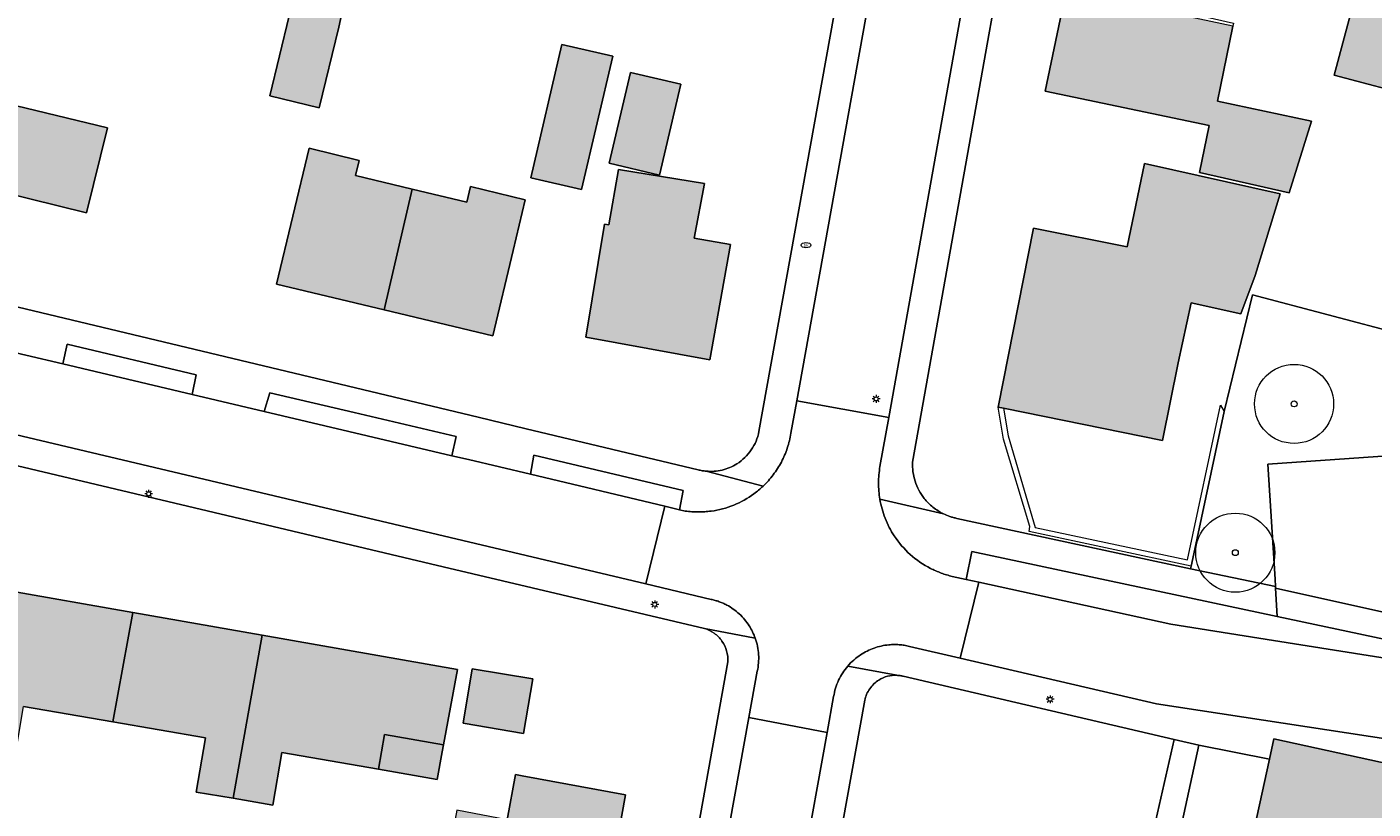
# Model space of a CAD drawing. Header units: metres. Extents: x 187482 to 189800, y 333582 to 335019.
# Tile 38 of 256: x 187979 to 188064, y 333666 to 333716. Entities that reach past the tile are written whole.
import ezdxf
from ezdxf.enums import TextEntityAlignment as Align

# ---------------------------------------------------------------- set-up
doc = ezdxf.new("R2010")
doc.units = ezdxf.units.M
doc.layers.get('0').update_dxf_attribs({"color": 252, "lineweight": 18})
for name, color, linetype, lineweight in [('B-WE-GR-BEPLANTING_CULTUUR_HEESTERS-GV', 252, 'Continuous', 18), ('B-WE-GR-BOOM-S', 252, 'Continuous', 18), ('B-WE-GR-HAAG-G', 252, 'GR-HAAG1-SO', 18), ('B-WE-IE-MEUBILAIR-S', 252, 'Continuous', 18), ('B-WE-IE-TERREINAFSCHEIDING_KUNSTMATIG_MUUR-G', 252, 'IE-TERREINAFSCHEIDING_KUNSTMATIG-SO', 18), ('B-WE-OG-BEBOUWING-GV', 252, 'Continuous', 18), ('B-WE-OG-TERREIN_ERF-GV', 252, 'Continuous', 18), ('B-WE-VH-GESLOTENVERHARDING_ASFALT-GV', 252, 'Continuous', 18), ('B-WE-VH-OPENVERHARDING_BETONSTRAATSTEEN-GV', 252, 'Continuous', 18), ('B-WE-VH-OPENVERHARDING_TEGEL-GV', 252, 'Continuous', 18)]:
    doc.layers.add(name, color=color, linetype=linetype, lineweight=lineweight)
doc.layers.add('B-WE-OG-BEBOUWING-V', color=7, linetype='Continuous', lineweight=18, true_color=0xf0f0f0)
doc.styles.add('NLCS-ISO', font='NLCS-ISO.ttf')
doc.linetypes.add('GR-HAAG1-SO', pattern='A,6,[176,NLCS.SHX,S=0.125,R=0,X=0,Y=0],-2', length=8)
doc.linetypes.add('IE-TERREINAFSCHEIDING_KUNSTMATIG-SO', pattern='A,4,[82,NLCS.SHX,S=0.75,R=90,X=0,Y=0],4,-2', length=10)

# ---------------------------------------------------------------- blocks, each defined once
blk = doc.blocks.new('SIE-MEUBILAIR_PAAL_LICHTMAST-SO')
for points in [[(-0.62, 0), (-1, 0)], [(-0.71, 0.71), (-0.44, 0.44)], [(0, 1), (0, 0.62)], [(0.44, 0.44), (0.71, 0.71)], [(1, 0), (0.62, 0)], [(-0.71, -0.71), (-0.44, -0.44)], [(0, -0.62), (0, -1)], [(0.44, -0.44), (0.71, -0.71)]]:
    blk.add_lwpolyline(points)
blk.add_circle((0, 0), 0.5)
blk = doc.blocks.new('SIE-MEUBILAIR_PUT_BRANDKRAAN-SO')
blk.add_ellipse((0, 0), major_axis=(1.25, 0), ratio=0.54)
at = {"style": 'NLCS-ISO'}
blk.add_text('bk', height=0.75, dxfattribs=at).set_placement((0.03, 0), align=Align.MIDDLE_CENTER)
blk = doc.blocks.new('SGR-BOOM_GBKN-SO')
at = {"color": 0, "linetype": 'ByBlock', "lineweight": 18}
for radius in [2, 0.15]:
    blk.add_circle((0, 0), radius, dxfattribs=at)

msp = doc.modelspace()

# ---------------------------------------------------------------- hatches: boundary and pattern name
at = {"layer": 'B-WE-OG-BEBOUWING-V'}
h = msp.add_hatch(color=256, dxfattribs=at)
h.dxf.hatch_style = 1
h.paths.add_polyline_path([(188069.38, 333718.464), (188080.873, 333715.413), (188082.242, 333721.052), (188081.875, 333721.154), (188083.322, 333726.343), (188075.44, 333728.537), (188076.97, 333734.349), (188072.162, 333735.766), (188068.804, 333736.756), (188068.676, 333736.43), (188068.636, 333736.282), (188065.817, 333725.863), (188065.548, 333725.927), (188065.493, 333725.723), (188061.954, 333712.478), (188067.389, 333711.053)], flags=17)
h = msp.add_hatch(color=256, dxfattribs=at)
h.dxf.hatch_style = 1
h.paths.add_polyline_path([(187997.782, 333710.405), (187999.019, 333715.511), (187999.577, 333718.065), (187996.588, 333718.789), (187995.893, 333716.239), (187994.663, 333711.161)], flags=17)
h = msp.add_hatch(color=256, dxfattribs=at)
h.dxf.hatch_style = 1
h.paths.add_polyline_path([(188045.022, 333717.828), (188043.692, 333711.468), (188054.068, 333709.299), (188053.445, 333706.319), (188059.124, 333705.033), (188060.518, 333709.559), (188054.576, 333710.827), (188054.773, 333711.752), (188055.553, 333715.582)], flags=17)
h = msp.add_hatch(color=256, dxfattribs=at)
h.dxf.hatch_style = 1
h.paths.add_polyline_path([(188011.165, 333705.984), (188014.369, 333705.238), (188016.355, 333713.669), (188013.128, 333714.42)], flags=17)
h = msp.add_hatch(color=256, dxfattribs=at)
h.dxf.hatch_style = 1
h.paths.add_polyline_path([(187961.849, 333706.353), (187968.5, 333704.753), (187968.572, 333705.014), (187970.849, 333704.446), (187970.695, 333703.794), (187971.999, 333703.487), (187972.103, 333703.874), (187975.192, 333703.105), (187975.798, 333705.558), (187983.07, 333703.77), (187984.39, 333709.138), (187963.73, 333714.133)], flags=17)
h = msp.add_hatch(color=256, dxfattribs=at)
h.dxf.hatch_style = 1
h.paths.add_polyline_path([(188019.308, 333706.162), (188020.66, 333711.9), (188017.464, 333712.653), (188016.113, 333706.915)], flags=17)
h = msp.add_hatch(color=256, dxfattribs=at)
h.dxf.hatch_style = 1
h.paths.add_polyline_path([(188003.66, 333705.268), (188000.086, 333706.13), (188000.316, 333707.09), (187997.143, 333707.855), (187995.094, 333699.249), (188001.894, 333697.63)], flags=17)
h = msp.add_hatch(color=256, dxfattribs=at)
h.dxf.hatch_style = 1
h.paths.add_polyline_path([(188016.1, 333703.011), (188015.82, 333703.061), (188014.639, 333695.908), (188022.489, 333694.471), (188023.795, 333701.765), (188021.491, 333702.163), (188022.145, 333705.616), (188016.71, 333706.515)], flags=17)
h = msp.add_hatch(color=256, dxfattribs=at)
h.dxf.hatch_style = 1
h.paths.add_polyline_path([(188056.97, 333699.812), (188058.543, 333704.973), (188049.964, 333706.881), (188048.875, 333701.626), (188042.956, 333702.793), (188040.723, 333691.471), (188041.044, 333691.407), (188051.1, 333689.38), (188052.088, 333694.281), (188052.928, 333698.083), (188056.069, 333697.389)], flags=17)
h = msp.add_hatch(color=256, dxfattribs=at)
h.dxf.hatch_style = 1
h.paths.add_polyline_path([(188003.66, 333705.268), (188001.894, 333697.63), (188008.765, 333695.994), (188010.048, 333701.384), (188010.812, 333704.591), (188007.357, 333705.428), (188007.118, 333704.434)], flags=17)
h = msp.add_hatch(color=256, dxfattribs=at)
h.dxf.hatch_style = 1
h.paths.add_polyline_path([(187976.085, 333669.441), (187978.49, 333669.03), (187979.09, 333672.539), (187984.735, 333671.572), (187985.991, 333678.493), (187977.84, 333679.92)], flags=17)
h = msp.add_hatch(color=256, dxfattribs=at)
h.dxf.hatch_style = 1
h.paths.add_polyline_path([(187992.334, 333666.739), (187994.181, 333677.058), (187985.991, 333678.493), (187984.735, 333671.572), (187990.598, 333670.567), (187990.006, 333667.137)], flags=17)
h = msp.add_hatch(color=256, dxfattribs=at)
h.dxf.hatch_style = 1
h.paths.add_polyline_path([(188005.638, 333670.129), (188001.91, 333670.782), (188001.525, 333668.586), (188005.25, 333667.933), (188005.556, 333669.679)], flags=16)
h.paths.add_polyline_path([(187992.334, 333666.739), (187994.842, 333666.311), (187995.424, 333669.627), (188001.525, 333668.586), (188001.91, 333670.782), (188005.638, 333670.129), (188006.528, 333674.896), (187994.181, 333677.058)], flags=17)
h = msp.add_hatch(color=256, dxfattribs=at)
h.dxf.hatch_style = 1
h.paths.add_polyline_path([(188006.889, 333671.487), (188010.711, 333670.849), (188011.285, 333674.287), (188007.464, 333674.926)], flags=17)
h = msp.add_hatch(color=256, dxfattribs=at)
h.dxf.hatch_style = 1
h.paths.add_polyline_path([(188005.536, 333660.839), (188015.706, 333658.894), (188017.157, 333666.966), (188010.616, 333668.16), (188010.196, 333668.236), (188009.664, 333665.388), (188006.496, 333665.98)], flags=17)
h.paths.add_polyline_path([(188005.638, 333670.129), (188001.91, 333670.782), (188001.525, 333668.586), (188005.25, 333667.933), (188005.556, 333669.679)], flags=16)
h = msp.add_hatch(color=256, dxfattribs=at)
h.dxf.hatch_style = 1
h.paths.add_polyline_path([(188080.727, 333665.558), (188072.896, 333667.269), (188070.696, 333656.996), (188064.717, 333658.321), (188066.914, 333668.577), (188058.148, 333670.493), (188057.868, 333669.214), (188053.004, 333646.963), (188054.557, 333646.598), (188053.959, 333644.001), (188052.832, 333639.261), (188053.817, 333639.034), (188065.744, 333636.338), (188067.287, 333643.6), (188071.734, 333642.553), (188076.381, 333642.554), (188091.39, 333639.954), (188091.981, 333643.158), (188076.854, 333645.788)], flags=17)

# ---------------------------------------------------------------- linework, layer by layer
at = {"layer": 'B-WE-GR-BEPLANTING_CULTUUR_HEESTERS-GV', "flags": 128}
for points in [[(188091.189, 333679.685), (188098.334, 333680.209), (188103.368, 333679.903), (188103.435, 333680.325), (188103.301, 333680.352), (188103.289, 333680.078), (188097.773, 333681.274), (188097.657, 333680.818), (188087.139, 333683.169), (188085.221, 333684.885), (188085.861, 333689.188), (188086.26, 333690.743), (188085.515, 333690.998), (188056.794, 333698.58), (188055.007, 333691.201), (188053.022, 333681.912), (188052.917, 333681.422), (188052.883, 333681.262), (188058.25, 333680.146), (188058.222, 333680.604), (188057.776, 333687.879), (188082.871, 333689.63), (188083.628, 333679.152)], [(187981.584, 333694.21), (187989.762, 333692.285), (187989.999, 333693.522), (187981.853, 333695.458)], [(187994.314, 333691.213), (188006.176, 333688.409), (188006.449, 333689.629), (188000, 333691.132), (187994.653, 333692.378)], [(188011.136, 333687.232), (188019.634, 333685.215), (188020.574, 333684.992), (188020.805, 333686.198), (188011.361, 333688.442)], [(188039.492, 333680.408), (188051.624, 333677.759), (188058.119, 333676.722), (188072.619, 333674.424), (188072.761, 333675.182), (188058.367, 333678.246), (188039.052, 333682.357), (188038.702, 333680.58)]]:
    msp.add_lwpolyline(points, close=True, dxfattribs=at)
at = {"layer": 'B-WE-GR-HAAG-G', "ltscale": 0.2, "flags": 128}
for points in [[(188030.092, 333714.944), (188025.593, 333689.937)], [(188022.252, 333687.429), (188022.189, 333687.435), (188022.127, 333687.442), (188022.064, 333687.451), (188022.002, 333687.461), (188021.94, 333687.473), (188021.879, 333687.485), (188021.817, 333687.499), (188021.756, 333687.514), (188010.873, 333690.116)]]:
    msp.add_lwpolyline(points, dxfattribs=at)
at = {"layer": 'B-WE-GR-HAAG-G', "ltscale": 0.2}
for points in [[(188025.593, 333689.937, -0.102998), (188025.105, 333688.773)], [(188025.105, 333688.773, -0.102632), (188024.197, 333687.898)], [(188024.197, 333687.898, -0.082224), (188023.263, 333687.503)], [(188023.263, 333687.503, -0.08118), (188022.252, 333687.429)]]:
    msp.add_lwpolyline(points, format="xyb", dxfattribs=at)
at = {"layer": 'B-WE-IE-TERREINAFSCHEIDING_KUNSTMATIG_MUUR-G', "ltscale": 0.2, "flags": 128}
for points in [[(188052.917, 333681.422), (188042.677, 333683.611), (188042.708, 333683.924), (188041.063, 333689.453), (188040.723, 333691.471)], [(188041.044, 333691.407), (188041.339, 333689.664), (188043.064, 333683.867), (188052.681, 333681.818), (188054.765, 333691.598), (188055.007, 333691.201)], [(188055.007, 333691.201), (188053.022, 333681.912), (188052.917, 333681.422)]]:
    msp.add_lwpolyline(points, dxfattribs=at)
at = {"layer": 'B-WE-OG-BEBOUWING-GV', "flags": 128}
for points in [[(188069.38, 333718.464), (188080.873, 333715.413), (188082.242, 333721.052), (188081.875, 333721.154), (188083.322, 333726.343), (188075.44, 333728.537), (188076.97, 333734.349), (188072.162, 333735.766), (188068.804, 333736.756), (188068.676, 333736.43), (188068.636, 333736.282), (188065.817, 333725.863), (188065.548, 333725.927), (188065.493, 333725.723), (188061.954, 333712.478), (188067.389, 333711.053)], [(187997.782, 333710.405), (187999.019, 333715.511), (187999.577, 333718.065), (187996.588, 333718.789), (187995.893, 333716.239), (187994.663, 333711.161)], [(188045.022, 333717.828), (188043.692, 333711.468), (188054.068, 333709.299), (188053.445, 333706.319), (188059.124, 333705.033), (188060.518, 333709.559), (188054.576, 333710.827), (188054.773, 333711.752), (188055.553, 333715.582)], [(188011.165, 333705.984), (188014.369, 333705.238), (188016.355, 333713.669), (188013.128, 333714.42)], [(187961.849, 333706.353), (187968.5, 333704.753), (187968.572, 333705.014), (187970.849, 333704.446), (187970.695, 333703.794), (187971.999, 333703.487), (187972.103, 333703.874), (187975.192, 333703.105), (187975.798, 333705.558), (187983.07, 333703.77), (187984.39, 333709.138), (187963.73, 333714.133)], [(188019.308, 333706.162), (188020.66, 333711.9), (188017.464, 333712.653), (188016.113, 333706.915)], [(188003.66, 333705.268), (188000.086, 333706.13), (188000.316, 333707.09), (187997.143, 333707.855), (187995.094, 333699.249), (188001.894, 333697.63)], [(188016.1, 333703.011), (188015.82, 333703.061), (188014.639, 333695.908), (188022.489, 333694.471), (188023.795, 333701.765), (188021.491, 333702.163), (188022.145, 333705.616), (188016.71, 333706.515)], [(188056.97, 333699.812), (188058.543, 333704.973), (188049.964, 333706.881), (188048.875, 333701.626), (188042.956, 333702.793), (188040.723, 333691.471), (188041.044, 333691.407), (188051.1, 333689.38), (188052.088, 333694.281), (188052.928, 333698.083), (188056.069, 333697.389)], [(188003.66, 333705.268), (188001.894, 333697.63), (188008.765, 333695.994), (188010.048, 333701.384), (188010.812, 333704.591), (188007.357, 333705.428), (188007.118, 333704.434)], [(187976.085, 333669.441), (187978.49, 333669.03), (187979.09, 333672.539), (187984.735, 333671.572), (187985.991, 333678.493), (187977.84, 333679.92)], [(187992.334, 333666.739), (187994.181, 333677.058), (187985.991, 333678.493), (187984.735, 333671.572), (187990.598, 333670.567), (187990.006, 333667.137)], [(187992.334, 333666.739), (187994.842, 333666.311), (187995.424, 333669.627), (188001.525, 333668.586), (188001.91, 333670.782), (188005.638, 333670.129), (188006.528, 333674.896), (187994.181, 333677.058)], [(188006.889, 333671.487), (188010.711, 333670.849), (188011.285, 333674.287), (188007.464, 333674.926)], [(188005.638, 333670.129), (188001.91, 333670.782), (188001.525, 333668.586), (188005.25, 333667.933), (188005.556, 333669.679)], [(188080.727, 333665.558), (188072.896, 333667.269), (188070.696, 333656.996), (188064.717, 333658.321), (188066.914, 333668.577), (188058.148, 333670.493), (188057.868, 333669.214), (188053.004, 333646.963), (188054.557, 333646.598), (188053.959, 333644.001), (188052.832, 333639.261), (188053.817, 333639.034), (188065.744, 333636.338), (188067.287, 333643.6), (188071.734, 333642.553), (188076.381, 333642.554), (188091.39, 333639.954), (188091.981, 333643.158), (188076.854, 333645.788)], [(188005.536, 333660.839), (188015.706, 333658.894), (188017.157, 333666.966), (188010.616, 333668.16), (188010.196, 333668.236), (188009.664, 333665.388), (188006.496, 333665.98)]]:
    msp.add_lwpolyline(points, close=True, dxfattribs=at)
at = {"layer": 'B-WE-OG-TERREIN_ERF-GV', "flags": 128}
for points in [[(188072.684, 333842.652), (188057.233, 333792.15), (188055.316, 333785.885), (188051.953, 333773.327), (188048.856, 333760.701), (188046.928, 333751.931), (188045.15, 333743.129), (188035.3, 333688.004)], [(188025.593, 333689.937), (188030.092, 333714.944), (188035.485, 333744.917), (188037.18, 333753.907), (188039.2, 333762.83)], [(188067.389, 333711.053), (188061.954, 333712.478), (188065.493, 333725.723)], [(187953.521, 333703.828), (188007.844, 333690.84), (188010.873, 333690.116), (188021.756, 333687.514), (188021.817, 333687.499), (188021.879, 333687.485), (188021.94, 333687.473), (188022.002, 333687.461), (188022.064, 333687.451), (188022.127, 333687.442), (188022.189, 333687.435), (188022.252, 333687.429)], [(188038.099, 333684.446), (188050.919, 333681.67), (188052.883, 333681.262), (188052.917, 333681.422), (188053.022, 333681.912), (188055.007, 333691.201), (188056.794, 333698.58), (188085.515, 333690.998)], [(188022.137, 333677.484), (188005.616, 333681.372), (187950.529, 333694.451)], [(188037.253, 333684.732), (188037.355, 333684.685), (188037.457, 333684.64), (188037.562, 333684.6), (188037.667, 333684.562)], [(187977.84, 333679.92), (187985.991, 333678.493), (187994.181, 333677.058), (188006.528, 333674.896), (188005.638, 333670.129), (188005.556, 333669.679), (188005.25, 333667.933), (188001.525, 333668.586), (187995.424, 333669.627), (187994.842, 333666.311), (187992.334, 333666.739), (187990.006, 333667.137), (187990.598, 333670.567), (187984.735, 333671.572), (187979.09, 333672.539)], [(188007.258, 333583.97), (188023.621, 333675.367)], [(188034.618, 333674.479), (188034.567, 333674.489), (188034.516, 333674.497), (188034.464, 333674.504), (188034.412, 333674.51), (188034.361, 333674.514), (188034.309, 333674.518)], [(188068.994, 333616.778), (188048.268, 333620.483), (188047.612, 333617.276), (188043.919, 333618.031), (188044.576, 333621.238), (188043.296, 333621.574), (188045.734, 333632.533), (188043.796, 333632.803), (188044.043, 333634.659), (188039.92, 333635.523), (188040.399, 333637.812), (188041.014, 333640.748), (188045.519, 333639.804), (188046.683, 333647.212), (188042.464, 333648.071), (188042.968, 333650.545), (188043.517, 333653.236), (188047.736, 333652.376), (188051.847, 333670.468), (188034.719, 333674.455)], [(188009.664, 333665.388), (188010.196, 333668.236), (188010.616, 333668.16), (188017.157, 333666.966), (188015.706, 333658.894)]]:
    msp.add_lwpolyline(points, dxfattribs=at)
for points in [[(188054.068, 333709.299), (188043.692, 333711.468), (188045.022, 333717.828), (188046.391, 333724.376), (188058.056, 333721.938), (188058.324, 333723.19), (188060.828, 333722.655), (188060.472, 333720.991), (188059.239, 333720.303), (188057.773, 333720.616), (188057.459, 333719.145), (188053.498, 333719.99), (188052.737, 333716.417), (188055.591, 333715.767), (188055.553, 333715.582), (188054.773, 333711.752), (188054.576, 333710.827), (188060.518, 333709.559), (188059.124, 333705.033), (188053.445, 333706.319)], [(187995.893, 333716.239), (187996.588, 333718.789), (187999.577, 333718.065), (187999.019, 333715.511), (187997.782, 333710.405), (187994.663, 333711.161)], [(188016.355, 333713.669), (188014.369, 333705.238), (188011.165, 333705.984), (188013.128, 333714.42)], [(187984.39, 333709.138), (187983.07, 333703.77), (187975.798, 333705.558), (187975.192, 333703.105), (187972.103, 333703.874), (187971.999, 333703.487), (187970.695, 333703.794), (187970.849, 333704.446), (187968.572, 333705.014), (187968.5, 333704.753), (187961.849, 333706.353), (187963.73, 333714.133)], [(188019.308, 333706.162), (188016.113, 333706.915), (188017.464, 333712.653), (188020.66, 333711.9)], [(188001.894, 333697.63), (187995.094, 333699.249), (187997.143, 333707.855), (188000.316, 333707.09), (188000.086, 333706.13), (188003.66, 333705.268), (188007.118, 333704.434), (188007.357, 333705.428), (188010.812, 333704.591), (188010.048, 333701.384), (188008.765, 333695.994)], [(188022.145, 333705.616), (188021.491, 333702.163), (188023.795, 333701.765), (188022.489, 333694.471), (188014.639, 333695.908), (188015.82, 333703.061), (188016.1, 333703.011), (188016.71, 333706.515)], [(188052.928, 333698.083), (188052.088, 333694.281), (188051.1, 333689.38), (188041.044, 333691.407), (188040.723, 333691.471), (188042.956, 333702.793), (188048.875, 333701.626), (188049.964, 333706.881), (188058.543, 333704.973), (188056.97, 333699.812), (188056.069, 333697.389)], [(188006.889, 333671.487), (188007.464, 333674.926), (188011.285, 333674.287), (188010.711, 333670.849)], [(188048.299, 333645.211), (188048.055, 333645.482), (188053.407, 333670.105), (188051.847, 333670.468), (188047.736, 333652.376), (188047.175, 333649.625), (188046.683, 333647.212), (188045.519, 333639.804), (188045.043, 333637.531), (188046.805, 333637.073), (188047.49, 333639.964), (188047.075, 333640.062)], [(188057.868, 333669.214), (188053.407, 333670.105), (188048.055, 333645.482), (188048.299, 333645.211), (188048.33, 333645.34), (188053.959, 333644.001), (188054.557, 333646.598), (188053.004, 333646.963)]]:
    msp.add_lwpolyline(points, close=True, dxfattribs=at)
at = {"layer": 'B-WE-OG-TERREIN_ERF-GV'}
for points in [[(188025.105, 333688.773, 0.102998), (188025.593, 333689.937)], [(188024.197, 333687.898, 0.102632), (188025.105, 333688.773)], [(188023.263, 333687.503, 0.082224), (188024.197, 333687.898)], [(188035.3, 333688.004, 0.088058), (188035.467, 333686.79)], [(188022.252, 333687.429, 0.08118), (188023.263, 333687.503)], [(188035.467, 333686.79, 0.087994), (188036.044, 333685.709)], [(188036.044, 333685.709, 0.056914), (188036.594, 333685.152)], [(188036.594, 333685.152, 0.054667), (188037.253, 333684.732)], [(188037.667, 333684.562, 0.012835), (188037.881, 333684.497)], [(188037.881, 333684.497, 0.013048), (188038.099, 333684.446)], [(188022.761, 333677.179, 0.084996), (188022.137, 333677.484)], [(188023.25, 333676.685, 0.086473), (188022.761, 333677.179)], [(188023.548, 333676.058, 0.083111), (188023.25, 333676.685)], [(188023.621, 333675.367, 0.082335), (188023.548, 333676.058)], [(188033.174, 333674.222, 0.101087), (188032.595, 333673.673)], [(188033.719, 333674.456, 0.073279), (188033.174, 333674.222)], [(188034.309, 333674.518, 0.074466), (188033.719, 333674.456)], [(188034.719, 333674.455, 0.020971), (188034.618, 333674.479)], [(188032.595, 333673.673, 0.102323), (188032.28, 333672.941)]]:
    msp.add_lwpolyline(points, format="xyb", dxfattribs=at)
msp.add_lwpolyline([(188032.28, 333672.941), (188016.224, 333583.97)], dxfattribs=at)
at = {"layer": 'B-WE-VH-GESLOTENVERHARDING_ASFALT-GV', "flags": 128}
for points in [[(188041.15, 333762.441), (188039.151, 333753.446), (188037.427, 333744.395), (188027.983, 333691.871), (188033.799, 333690.826), (188043.205, 333743.491), (188046.911, 333761.178), (188050.027, 333773.878), (188053.443, 333786.5), (188055.349, 333792.725), (188049.724, 333794.442), (188047.849, 333788.267)], [(188033.244, 333687.72), (188033.799, 333690.826), (188027.983, 333691.871), (188027.615, 333689.824)], [(188020.929, 333684.908), (188020.574, 333684.992), (188019.634, 333685.215), (188018.443, 333680.301), (188022.574, 333679.323)], [(188035.102, 333676.351), (188038.322, 333675.601), (188039.492, 333680.408), (188038.702, 333680.58), (188037.816, 333680.773)], [(188025.486, 333674.774), (188024.956, 333671.842), (188029.902, 333670.912), (188030.312, 333673.179)], [(188014.2, 333583.97), (188029.902, 333670.912), (188024.956, 333671.842), (188009.074, 333583.97)]]:
    msp.add_lwpolyline(points, dxfattribs=at)
for points in [[(187994.314, 333691.213), (187989.762, 333692.285), (187981.584, 333694.21), (187976.881, 333695.317), (187956.998, 333699.997), (187953.246, 333700.94), (187952.106, 333696.076), (187956.724, 333694.922), (188006.055, 333683.236), (188018.443, 333680.301), (188019.634, 333685.215), (188011.136, 333687.232), (188007.214, 333688.163), (188006.176, 333688.409)], [(188038.322, 333675.601), (188050.724, 333672.713), (188079.039, 333668.386), (188089.867, 333666.539), (188090.696, 333671.452), (188080.637, 333673.152), (188080.514, 333673.173), (188072.619, 333674.424), (188058.119, 333676.722), (188051.624, 333677.759), (188039.492, 333680.408)]]:
    msp.add_lwpolyline(points, close=True, dxfattribs=at)
at = {"layer": 'B-WE-VH-GESLOTENVERHARDING_ASFALT-GV'}
for points in [[(188027.615, 333689.824, -0.041929), (188027.384, 333688.892)], [(188027.384, 333688.892, -0.040602), (188027.006, 333688.009)], [(188027.006, 333688.009, -0.042166), (188026.49, 333687.199)], [(188026.49, 333687.199, -0.039861), (188025.851, 333686.482)], [(188033.151, 333686.689, -0.023251), (188033.175, 333687.206)], [(188033.175, 333687.206, -0.021535), (188033.244, 333687.72)], [(188025.571, 333686.233, -0.017508), (188025.276, 333686.001)], [(188025.851, 333686.482, -0.017065), (188025.571, 333686.233)], [(188033.171, 333686.171, -0.023132), (188033.151, 333686.689)], [(188033.235, 333685.657, -0.023467), (188033.171, 333686.171)], [(188023.992, 333685.283, -0.062287), (188022.57, 333684.904)], [(188025.276, 333686.001, -0.062061), (188023.992, 333685.283)], [(188033.57, 333684.449, -0.052265), (188033.235, 333685.657)], [(188021.338, 333684.864, -0.014762), (188020.929, 333684.908)], [(188021.749, 333684.849, -0.01692), (188021.338, 333684.864)], [(188022.16, 333684.862, -0.017092), (188021.749, 333684.849)], [(188022.57, 333684.904, -0.019804), (188022.16, 333684.862)], [(188034.147, 333683.336, -0.051011), (188033.57, 333684.449)], [(188035.156, 333682.163, -0.064143), (188034.147, 333683.336)], [(188036.43, 333681.284, -0.064685), (188035.156, 333682.163)], [(188036.764, 333681.125, -0.014528), (188036.43, 333681.284)], [(188037.107, 333680.986, -0.013536), (188036.764, 333681.125)], [(188037.458, 333680.869, -0.013675), (188037.107, 333680.986)], [(188037.816, 333680.773, -0.015636), (188037.458, 333680.869)], [(188022.574, 333679.323, -0.019492), (188022.827, 333679.258)], [(188022.827, 333679.258, -0.016943), (188023.075, 333679.176)], [(188023.075, 333679.176, -0.017075), (188023.317, 333679.078)], [(188023.317, 333679.078, -0.01534), (188023.552, 333678.963)], [(188023.552, 333678.963, -0.064059), (188024.346, 333678.398)], [(188024.346, 333678.398, -0.064768), (188024.972, 333677.651)], [(188024.972, 333677.651, -0.02964), (188025.187, 333677.268)], [(188025.187, 333677.268, -0.029597), (188025.357, 333676.863)], [(188025.357, 333676.863, -0.032981), (188025.498, 333676.353)], [(188025.498, 333676.353, -0.035822), (188025.567, 333675.828)], [(188032.012, 333675.815, -0.060918), (188032.866, 333676.241)], [(188032.866, 333676.241, -0.061326), (188033.797, 333676.446)], [(188033.797, 333676.446, -0.024317), (188034.125, 333676.464)], [(188034.125, 333676.464, -0.018276), (188034.453, 333676.454)], [(188034.453, 333676.454, -0.018455), (188034.78, 333676.416)], [(188034.78, 333676.416, -0.022093), (188035.102, 333676.351)], [(188025.563, 333675.298, -0.036042), (188025.486, 333674.774)], [(188025.567, 333675.828, -0.03396), (188025.563, 333675.298)], [(188030.884, 333674.672, -0.035086), (188031.204, 333675.102)], [(188031.204, 333675.102, -0.035377), (188031.583, 333675.486)], [(188031.583, 333675.486, -0.034398), (188032.012, 333675.815)], [(188030.433, 333673.701, -0.032515), (188030.625, 333674.202)], [(188030.625, 333674.202, -0.03494), (188030.884, 333674.672)], [(188030.312, 333673.179, -0.032592), (188030.433, 333673.701)]]:
    msp.add_lwpolyline(points, format="xyb", dxfattribs=at)
at = {"layer": 'B-WE-VH-OPENVERHARDING_BETONSTRAATSTEEN-GV', "flags": 128}
msp.add_lwpolyline([(188083.628, 333679.152), (188082.871, 333689.63), (188057.776, 333687.879), (188058.222, 333680.604), (188058.25, 333680.146), (188058.257, 333680.031), (188072.933, 333676.754), (188072.761, 333675.182), (188072.619, 333674.424), (188080.514, 333673.173), (188080.637, 333673.152), (188080.889, 333674.978), (188081.177, 333676.74), (188083.795, 333676.836)], close=True, dxfattribs=at)
at = {"layer": 'B-WE-VH-OPENVERHARDING_TEGEL-GV', "flags": 128}
for points in [[(188035.3, 333688.004), (188045.15, 333743.129), (188046.928, 333751.931), (188048.856, 333760.701), (188051.953, 333773.327), (188055.316, 333785.885), (188057.233, 333792.15), (188055.349, 333792.725), (188053.443, 333786.5), (188050.027, 333773.878), (188046.911, 333761.178), (188043.205, 333743.491), (188033.799, 333690.826), (188033.244, 333687.72)], [(188039.2, 333762.83), (188037.18, 333753.907), (188035.485, 333744.917), (188030.092, 333714.944), (188025.593, 333689.937)], [(188027.615, 333689.824), (188027.983, 333691.871), (188037.427, 333744.395), (188039.151, 333753.446), (188041.15, 333762.441)], [(188025.851, 333686.482), (188022.252, 333687.429), (188022.189, 333687.435), (188022.127, 333687.442), (188022.064, 333687.451), (188022.002, 333687.461), (188021.94, 333687.473), (188021.879, 333687.485), (188021.817, 333687.499), (188021.756, 333687.514), (188010.873, 333690.116), (188007.844, 333690.84), (187953.521, 333703.828)], [(187951.149, 333701.467), (187952.816, 333701.048), (187953.129, 333702.254), (187977.15, 333696.493), (187976.881, 333695.317), (187981.584, 333694.21), (187981.853, 333695.458), (187989.999, 333693.522), (187989.762, 333692.285)], [(188022.574, 333679.323), (188018.443, 333680.301), (188006.055, 333683.236), (187956.724, 333694.922), (187952.106, 333696.076), (187951.118, 333696.314), (187950.529, 333694.451), (188005.616, 333681.372), (188022.137, 333677.484)], [(187989.762, 333692.285), (187994.314, 333691.213), (187994.653, 333692.378), (188000, 333691.132), (188006.449, 333689.629), (188006.176, 333688.409), (188007.214, 333688.163), (188011.136, 333687.232), (188011.361, 333688.442), (188020.805, 333686.198), (188020.574, 333684.992), (188020.929, 333684.908)], [(188022.252, 333687.429), (188025.851, 333686.482)], [(188037.667, 333684.562), (188037.562, 333684.6), (188037.457, 333684.64), (188037.355, 333684.685), (188037.253, 333684.732), (188033.235, 333685.657)], [(188033.235, 333685.657), (188037.253, 333684.732)], [(188052.883, 333681.262), (188050.919, 333681.67), (188038.099, 333684.446)], [(188037.816, 333680.773), (188038.702, 333680.58), (188039.052, 333682.357), (188058.367, 333678.246), (188058.257, 333680.031), (188058.25, 333680.146), (188052.883, 333681.262)], [(188022.137, 333677.484), (188025.357, 333676.863)], [(188025.357, 333676.863), (188022.137, 333677.484)], [(188079.039, 333668.386), (188050.724, 333672.713), (188038.322, 333675.601), (188035.102, 333676.351)], [(188023.621, 333675.367), (188007.258, 333583.97)], [(188031.204, 333675.102), (188034.309, 333674.518), (188034.361, 333674.514), (188034.412, 333674.51), (188034.464, 333674.504), (188034.516, 333674.497), (188034.567, 333674.489), (188034.618, 333674.479)], [(188034.309, 333674.518), (188031.204, 333675.102)], [(188009.074, 333583.97), (188024.956, 333671.842), (188025.486, 333674.774)], [(188034.719, 333674.455), (188051.847, 333670.468), (188053.407, 333670.105), (188057.868, 333669.214), (188058.148, 333670.493), (188066.914, 333668.577)], [(188016.224, 333583.97), (188032.28, 333672.941)]]:
    msp.add_lwpolyline(points, dxfattribs=at)
at = {"layer": 'B-WE-VH-OPENVERHARDING_TEGEL-GV'}
for points in [[(188025.593, 333689.937, -0.102998), (188025.105, 333688.773)], [(188027.384, 333688.892, 0.041929), (188027.615, 333689.824)], [(188025.105, 333688.773, -0.102632), (188024.197, 333687.898)], [(188027.006, 333688.009, 0.040602), (188027.384, 333688.892)], [(188024.197, 333687.898, -0.082224), (188023.263, 333687.503)], [(188026.49, 333687.199, 0.042166), (188027.006, 333688.009)], [(188035.467, 333686.79, -0.088058), (188035.3, 333688.004)], [(188023.263, 333687.503, -0.08118), (188022.252, 333687.429)], [(188025.851, 333686.482, 0.039861), (188026.49, 333687.199)], [(188033.175, 333687.206, 0.023251), (188033.151, 333686.689)], [(188033.244, 333687.72, 0.021535), (188033.175, 333687.206)], [(188025.276, 333686.001, 0.017508), (188025.571, 333686.233)], [(188025.571, 333686.233, 0.017065), (188025.851, 333686.482)], [(188033.151, 333686.689, 0.023132), (188033.171, 333686.171)], [(188033.171, 333686.171, 0.023467), (188033.235, 333685.657)], [(188036.044, 333685.709, -0.087994), (188035.467, 333686.79)], [(188022.57, 333684.904, 0.062287), (188023.992, 333685.283)], [(188023.992, 333685.283, 0.062061), (188025.276, 333686.001)], [(188033.235, 333685.657, 0.052265), (188033.57, 333684.449)], [(188036.594, 333685.152, -0.056914), (188036.044, 333685.709)], [(188020.929, 333684.908, 0.014762), (188021.338, 333684.864)], [(188021.338, 333684.864, 0.01692), (188021.749, 333684.849)], [(188021.749, 333684.849, 0.017092), (188022.16, 333684.862)], [(188022.16, 333684.862, 0.019804), (188022.57, 333684.904)], [(188033.57, 333684.449, 0.051011), (188034.147, 333683.336)], [(188037.253, 333684.732, -0.054667), (188036.594, 333685.152)], [(188037.881, 333684.497, -0.012835), (188037.667, 333684.562)], [(188038.099, 333684.446, -0.013048), (188037.881, 333684.497)], [(188034.147, 333683.336, 0.064143), (188035.156, 333682.163)], [(188035.156, 333682.163, 0.064685), (188036.43, 333681.284)], [(188036.43, 333681.284, 0.014528), (188036.764, 333681.125)], [(188036.764, 333681.125, 0.013536), (188037.107, 333680.986)], [(188037.107, 333680.986, 0.013675), (188037.458, 333680.869)], [(188037.458, 333680.869, 0.015636), (188037.816, 333680.773)], [(188022.827, 333679.258, 0.019492), (188022.574, 333679.323)], [(188023.075, 333679.176, 0.016943), (188022.827, 333679.258)], [(188023.317, 333679.078, 0.017075), (188023.075, 333679.176)], [(188023.552, 333678.963, 0.01534), (188023.317, 333679.078)], [(188024.346, 333678.398, 0.064059), (188023.552, 333678.963)], [(188024.972, 333677.651, 0.064768), (188024.346, 333678.398)], [(188025.187, 333677.268, 0.02964), (188024.972, 333677.651)], [(188022.137, 333677.484, -0.084996), (188022.761, 333677.179)], [(188022.761, 333677.179, -0.086473), (188023.25, 333676.685)], [(188025.357, 333676.863, 0.029597), (188025.187, 333677.268)], [(188025.498, 333676.353, 0.032981), (188025.357, 333676.863)], [(188023.25, 333676.685, -0.083111), (188023.548, 333676.058)], [(188023.548, 333676.058, -0.082335), (188023.621, 333675.367)], [(188025.567, 333675.828, 0.035822), (188025.498, 333676.353)], [(188032.866, 333676.241, 0.060918), (188032.012, 333675.815)], [(188033.797, 333676.446, 0.061326), (188032.866, 333676.241)], [(188034.125, 333676.464, 0.024317), (188033.797, 333676.446)], [(188034.453, 333676.454, 0.018276), (188034.125, 333676.464)], [(188034.78, 333676.416, 0.018455), (188034.453, 333676.454)], [(188035.102, 333676.351, 0.022093), (188034.78, 333676.416)], [(188025.486, 333674.774, 0.036042), (188025.563, 333675.298)], [(188025.563, 333675.298, 0.03396), (188025.567, 333675.828)], [(188031.204, 333675.102, 0.035086), (188030.884, 333674.672)], [(188031.583, 333675.486, 0.035377), (188031.204, 333675.102)], [(188032.012, 333675.815, 0.034398), (188031.583, 333675.486)], [(188030.625, 333674.202, 0.032515), (188030.433, 333673.701)], [(188030.884, 333674.672, 0.03494), (188030.625, 333674.202)], [(188032.595, 333673.673, -0.101087), (188033.174, 333674.222)], [(188033.174, 333674.222, -0.073279), (188033.719, 333674.456)], [(188033.719, 333674.456, -0.074466), (188034.309, 333674.518)], [(188034.618, 333674.479, -0.020971), (188034.719, 333674.455)], [(188030.433, 333673.701, 0.032592), (188030.312, 333673.179)], [(188032.28, 333672.941, -0.102323), (188032.595, 333673.673)]]:
    msp.add_lwpolyline(points, format="xyb", dxfattribs=at)
at = {"layer": 'B-WE-VH-OPENVERHARDING_TEGEL-GV', "flags": 128}
msp.add_lwpolyline([(188058.257, 333680.031), (188058.367, 333678.246), (188072.761, 333675.182), (188072.933, 333676.754)], close=True, dxfattribs=at)
at = {"layer": 'B-WE-VH-OPENVERHARDING_TEGEL-GV'}
msp.add_lwpolyline([(188030.312, 333673.179), (188029.902, 333670.912), (188014.2, 333583.97)], dxfattribs=at)

# ---------------------------------------------------------------- block references
at = {"layer": 'B-WE-GR-BOOM-S', "xscale": 1.25, "yscale": 1.25, "zscale": 1.25}
for p in [(188059.427, 333691.683), (188055.712, 333682.275)]:
    msp.add_blockref('SGR-BOOM_GBKN-SO', p, dxfattribs=at)
at = {"layer": 'B-WE-IE-MEUBILAIR-S', "xscale": 0.25, "yscale": 0.25, "zscale": 0.25}
for name, p in [('SIE-MEUBILAIR_PUT_BRANDKRAAN-SO', (188028.562, 333701.724)), ('SIE-MEUBILAIR_PAAL_LICHTMAST-SO', (188033, 333692)), ('SIE-MEUBILAIR_PAAL_LICHTMAST-SO', (187987, 333686)), ('SIE-MEUBILAIR_PAAL_LICHTMAST-SO', (188019, 333679)), ('SIE-MEUBILAIR_PAAL_LICHTMAST-SO', (188044, 333673))]:
    msp.add_blockref(name, p, dxfattribs=at)

doc.saveas('drawing.dxf')
